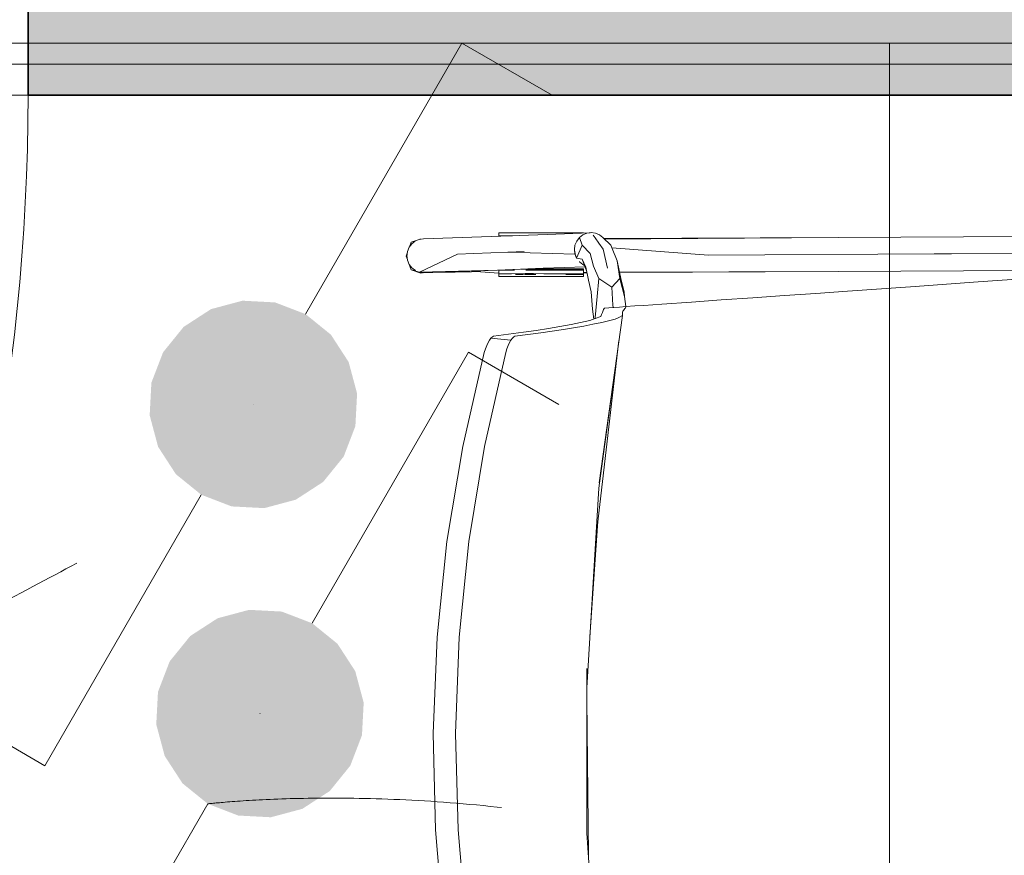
# Model space of a CAD drawing. Header units: millimetres. Extents: x -2932 to 42461, y -10716 to 17298.
# Tile 104 of 168: x 25766 to 26238, y 5621 to 6021. Entities that reach past the tile are written whole.
import ezdxf

# ---------------------------------------------------------------- set-up
doc = ezdxf.new("R2010")
doc.units = ezdxf.units.MM
doc.header["$MEASUREMENT"] = 0
doc.linetypes.add('Aligning Line', pattern=[635, 317.5, -317.5])
doc.linetypes.add('Small Dashed', pattern=[282.222222, 141.111111, -141.111111])
for name, color, linetype, lineweight in [('ARCHICAD Doors_Pen_No__19', 255, 'Continuous', 0), ('Cut Pattern-1_Pen_No__2', 8, 'Continuous', 15), ('Grids-2_Pen_No__1', 7, 'Continuous', 13), ('I-FURN.IFC Model_Pen_No__2', 8, 'Continuous', 15), ('I-WALL.IFC Model_Pen_No__19', 255, 'Continuous', 0), ('I-WALL.IFC Model_Pen_No__2', 8, 'Continuous', 15), ('I-WALL.IFC Model_Pen_No__27', 7, 'Continuous', 35), ('SA_LAGI_Pen_No__2', 8, 'Continuous', 15), ('SA_VALGUSTI_Pen_No__20', 1, 'Continuous', 0), ('SA_Valgustus_Pen_No__20', 1, 'Continuous', 0), ('Walls-1_Pen_No__1', 7, 'Continuous', 13), ('Walls_Pen_No__1', 7, 'Continuous', 13)]:
    doc.layers.add(name, color=color, linetype=linetype, lineweight=lineweight)
doc.layers.add('I-WALL.IFC Model', color=7, linetype='Continuous')
doc.layers.add('SA_LAGI_Pen_No__102', color=7, linetype='Continuous', lineweight=13, true_color=0xcccccc)

msp = doc.modelspace()

# ---------------------------------------------------------------- hatches: boundary and pattern name
at = {"layer": 'Cut Pattern-1_Pen_No__2', "linetype": 'Continuous', "lineweight": 15}
msp.add_hatch(color=8, dxfattribs=at).paths.add_polyline_path([(28715, 6520), (25770, 6520), (25770, 5985), (28715, 5985)])
at = {"layer": 'I-WALL.IFC Model', "linetype": 'Continuous', "lineweight": 0, "true_color": 0x000000}
msp.add_hatch(color=178, dxfattribs=at).paths.add_polyline_path([(25770, 6520), (25770, 5985), (28715, 5985), (28715, 6520)])
at = {"layer": 'SA_LAGI_Pen_No__102', "linetype": 'Continuous', "lineweight": 13, "true_color": 0xcccccc}
h = msp.add_hatch(dxfattribs=at)
h.set_pattern_fill('Grid_60x60_0001', color=254, style=0, pattern_type=2)
h.set_pattern_definition([(180, (26182.7, 4248.7), (0, 600), []), (270, (26182.7, 4248.7), (600, 0), [])])
h.paths.add_polyline_path([(22070, 6010), (22070, 4476), (22670, 4478.5), (22670, 4360), (19588, 4360), (19575.5, 4360), (19575.5, 3460), (28330.46, 3460), (28330.46, 6010)])
at = {"layer": 'SA_Valgustus_Pen_No__20', "linetype": 'Continuous', "lineweight": 0}
for points in [[(25857.71, 5882.47), (25844.59, 5873.95), (25878.05, 5836.79)], [(25872.82, 5886.52), (25857.71, 5882.47), (25878.05, 5836.79)], [(25888.44, 5885.7), (25872.82, 5886.52), (25878.05, 5836.79)], [(25903.05, 5880.09), (25888.44, 5885.7), (25878.05, 5836.79)], [(25915.2, 5870.25), (25903.05, 5880.09), (25878.05, 5836.79)], [(25844.59, 5873.95), (25834.75, 5861.79), (25878.05, 5836.79)], [(25923.72, 5857.13), (25915.2, 5870.25), (25878.05, 5836.79)], [(25834.75, 5861.79), (25829.14, 5847.19), (25878.05, 5836.79)], [(25927.77, 5842.02), (25923.72, 5857.13), (25878.05, 5836.79)], [(25829.14, 5847.19), (25828.32, 5831.57), (25878.05, 5836.79)], [(25926.95, 5826.4), (25927.77, 5842.02), (25878.05, 5836.79)], [(25828.32, 5831.57), (25832.37, 5816.46), (25878.05, 5836.79)], [(25832.37, 5816.46), (25840.89, 5803.34), (25878.05, 5836.79)], [(25840.89, 5803.34), (25853.05, 5793.49), (25878.05, 5836.79)], [(25853.05, 5793.49), (25867.65, 5787.89), (25878.05, 5836.79)], [(25867.65, 5787.89), (25883.27, 5787.07), (25878.05, 5836.79)], [(25911.5, 5799.64), (25921.35, 5811.79), (25878.05, 5836.79)], [(25898.38, 5791.12), (25911.5, 5799.64), (25878.05, 5836.79)], [(25883.27, 5787.07), (25898.38, 5791.12), (25878.05, 5836.79)], [(25921.35, 5811.79), (25926.95, 5826.4), (25878.05, 5836.79)], [(25875.98, 5738.31), (25860.87, 5734.26), (25881.21, 5688.59)], [(25891.6, 5737.49), (25875.98, 5738.31), (25881.21, 5688.59)], [(25906.21, 5731.89), (25891.6, 5737.49), (25881.21, 5688.59)], [(25860.87, 5734.26), (25847.75, 5725.74), (25881.21, 5688.59)], [(25918.36, 5722.04), (25906.21, 5731.89), (25881.21, 5688.59)], [(25847.75, 5725.74), (25837.91, 5713.59), (25881.21, 5688.59)], [(25926.88, 5708.92), (25918.36, 5722.04), (25881.21, 5688.59)], [(25837.91, 5713.59), (25832.3, 5698.98), (25881.21, 5688.59)], [(25930.93, 5693.81), (25926.88, 5708.92), (25881.21, 5688.59)], [(25832.3, 5698.98), (25831.48, 5683.36), (25881.21, 5688.59)], [(25930.11, 5678.19), (25930.93, 5693.81), (25881.21, 5688.59)], [(25831.48, 5683.36), (25835.53, 5668.25), (25881.21, 5688.59)], [(25835.53, 5668.25), (25844.05, 5655.13), (25881.21, 5688.59)], [(25844.05, 5655.13), (25856.21, 5645.29), (25881.21, 5688.59)], [(25856.21, 5645.29), (25870.81, 5639.68), (25881.21, 5688.59)], [(25870.81, 5639.68), (25886.43, 5638.86), (25881.21, 5688.59)], [(25914.66, 5651.43), (25924.51, 5663.59), (25881.21, 5688.59)], [(25901.54, 5642.91), (25914.66, 5651.43), (25881.21, 5688.59)], [(25886.43, 5638.86), (25901.54, 5642.91), (25881.21, 5688.59)], [(25924.51, 5663.59), (25930.11, 5678.19), (25881.21, 5688.59)]]:
    msp.add_hatch(color=1, dxfattribs=at).paths.add_polyline_path(points)

# ---------------------------------------------------------------- linework, layer by layer
at = {"layer": 'ARCHICAD Doors_Pen_No__19', "color": 255, "linetype": 'Continuous', "lineweight": 0}
msp.add_arc((24770, 5985), 1000, 270, 0, dxfattribs=at)
at = {"layer": 'Grids-2_Pen_No__1', "color": 7, "linetype": 'Aligning Line', "lineweight": 13}
msp.add_line((121.41, 6000), (38421.56, 6000), dxfattribs=at)
at = {"layer": 'I-FURN.IFC Model_Pen_No__2', "color": 8, "linetype": 'Continuous', "lineweight": 15}
for p, q in [((25953.7, 5914.57), (25957.54, 5915.93)), ((25953.7, 5914.57), (25957.54, 5915.93)), ((25959.59, 5916.21), (25957.54, 5915.93)), ((25959.59, 5916.21), (25957.54, 5915.93)), ((25957.92, 5915.98), (25958.2, 5916.07)), ((25957.92, 5915.98), (25958.2, 5916.07)), ((25958.37, 5916.04), (25958.2, 5916.07)), ((25958.37, 5916.04), (25958.2, 5916.07)), ((25996.62, 5917.49), (25959.59, 5916.21)), ((25996.62, 5917.49), (25959.59, 5916.21)), ((25995.72, 5918.94), (25995.72, 5919)), ((25995.72, 5919), (26008.05, 5919)), ((25995.72, 5918.94), (25995.72, 5919)), ((25995.72, 5919), (26008.05, 5919)), ((25995.72, 5918.05), (25995.72, 5918.94)), ((25995.72, 5918.05), (25995.72, 5918.94)), ((25995.72, 5917.69), (25995.72, 5918.05)), ((25995.72, 5917.69), (25995.72, 5918.05)), ((25995.72, 5917.46), (25995.72, 5917.69)), ((25995.72, 5917.69), (26002.24, 5917.69)), ((25995.72, 5917.46), (25995.72, 5917.69)), ((25995.72, 5917.69), (26002.24, 5917.69)), ((25996.62, 5917.49), (26018.93, 5918.26)), ((25996.62, 5917.49), (26018.93, 5918.26)), ((26002.24, 5917.69), (26002.33, 5917.69)), ((26002.24, 5917.69), (26002.33, 5917.69)), ((26008.05, 5919), (26036.36, 5919)), ((26008.05, 5919), (26036.36, 5919)), ((26039.45, 5919.11), (26018.93, 5918.26)), ((26039.45, 5919.11), (26018.93, 5918.26)), ((26033.06, 5915.11), (26034.35, 5916.8)), ((26033.06, 5915.11), (26034.35, 5916.8)), ((26034.35, 5916.8), (26036.01, 5918.1)), ((26034.35, 5916.8), (26036.01, 5918.1)), ((26034.35, 5916.8), (26035.62, 5913.09)), ((26034.35, 5916.8), (26035.62, 5913.09)), ((26036.01, 5918.1), (26037.94, 5918.91)), ((26036.01, 5918.1), (26037.94, 5918.91)), ((26036.36, 5919), (26036.36, 5918.99)), ((26036.36, 5919), (26036.36, 5918.99)), ((26037.94, 5918.91), (26039.99, 5919.19)), ((26037.94, 5918.91), (26039.99, 5919.19)), ((26039.99, 5919.19), (26042.04, 5918.91)), ((26039.99, 5919.19), (26042.04, 5918.91)), ((26040.92, 5917.91), (26041.85, 5916.63)), ((26040.92, 5917.91), (26041.85, 5916.63)), ((26041.85, 5916.63), (26043.7, 5914.08)), ((26041.85, 5916.63), (26043.7, 5914.08)), ((26042.04, 5918.91), (26043.93, 5918.1)), ((26042.04, 5918.91), (26043.93, 5918.1)), ((26043.93, 5918.1), (26045.55, 5916.8)), ((26043.93, 5918.1), (26045.55, 5916.8)), ((26045.55, 5916.8), (26049.35, 5913.09)), ((26045.55, 5916.8), (26049.35, 5913.09)), ((26046.09, 5916.27), (26158.41, 5916.83)), ((26046.09, 5916.27), (26158.41, 5916.83)), ((26158.41, 5916.83), (26046.28, 5916.09)), ((26158.41, 5916.83), (26046.28, 5916.09)), ((26158.41, 5916.83), (26262.66, 5917.36)), ((26158.41, 5916.83), (26262.66, 5917.36)), ((25952.75, 5912.11), (25951.97, 5910.13)), ((25952.75, 5912.11), (25951.97, 5910.13)), ((25954, 5913.8), (25952.75, 5912.11)), ((25954, 5913.8), (25952.75, 5912.11)), ((25952.92, 5912.33), (25953.7, 5914.57)), ((25952.92, 5912.33), (25953.7, 5914.57)), ((25955.64, 5915.1), (25953.7, 5914.57)), ((25955.64, 5915.1), (25953.7, 5914.57)), ((25955.64, 5915.1), (25954, 5913.8)), ((25955.64, 5915.1), (25954, 5913.8)), ((26031.93, 5911.04), (26032.23, 5913.15)), ((26031.93, 5911.04), (26032.23, 5913.15)), ((26032.16, 5908.93), (26031.93, 5911.04)), ((26032.16, 5908.93), (26031.93, 5911.04)), ((26032.23, 5913.15), (26033.06, 5915.11)), ((26032.23, 5913.15), (26033.06, 5915.11)), ((26035.62, 5913.09), (26033.05, 5907.28)), ((26035.62, 5913.09), (26033.05, 5907.28)), ((26035.62, 5913.09), (26039.44, 5909.08)), ((26035.62, 5913.09), (26039.44, 5909.08)), ((26043.7, 5914.08), (26045.74, 5911.27)), ((26043.7, 5914.08), (26045.74, 5911.27)), ((26045.74, 5911.27), (26047.81, 5902.1)), ((26045.74, 5911.27), (26047.81, 5902.1)), ((26050.03, 5911.54), (26049.35, 5913.09)), ((26050.03, 5911.54), (26049.35, 5913.09)), ((26049.91, 5911.83), (26096.22, 5908.42)), ((26049.91, 5911.83), (26096.22, 5908.42)), ((26052.53, 5905.61), (26050.03, 5911.54)), ((26052.53, 5905.61), (26050.03, 5911.54)), ((25951.35, 5907.86), (25951.83, 5909.23)), ((25951.35, 5907.86), (25951.83, 5909.23)), ((25951.57, 5907.96), (25951.35, 5907.86)), ((25951.57, 5907.96), (25951.35, 5907.86)), ((25951.35, 5907.86), (25951.92, 5906.3)), ((25951.35, 5907.86), (25951.92, 5906.3)), ((25951.57, 5907.96), (25951.71, 5908.46)), ((25951.57, 5907.96), (25951.71, 5908.46)), ((25951.64, 5907.99), (25951.57, 5907.96)), ((25951.64, 5907.99), (25951.57, 5907.96)), ((25951.74, 5907.4), (25951.57, 5907.96)), ((25951.74, 5907.4), (25951.57, 5907.96)), ((25951.64, 5907.99), (25951.97, 5910.13)), ((25951.64, 5907.99), (25951.97, 5910.13)), ((25951.64, 5907.99), (25951.99, 5905.91)), ((25951.64, 5907.99), (25951.99, 5905.91)), ((25951.99, 5905.91), (25952.79, 5903.94)), ((25951.99, 5905.91), (25952.79, 5903.94)), ((25975.85, 5908.9), (25957.62, 5900.15)), ((25975.85, 5908.9), (25957.62, 5900.15)), ((25983.75, 5909.18), (25975.85, 5908.9)), ((25983.75, 5909.18), (25975.85, 5908.9)), ((25999.99, 5909.77), (25983.75, 5909.18)), ((25999.99, 5909.77), (25983.75, 5909.18)), ((26007.89, 5910.06), (25999.99, 5909.77)), ((26007.89, 5910.06), (25999.99, 5909.77)), ((25999.99, 5909.77), (26032.2, 5908.83)), ((25999.99, 5909.77), (26032.2, 5908.83)), ((26032.12, 5910.28), (26032.31, 5908.83)), ((26032.12, 5910.28), (26032.31, 5908.83)), ((26032.92, 5906.97), (26032.16, 5908.93)), ((26032.92, 5906.97), (26032.16, 5908.93)), ((26032.22, 5908.83), (26032.31, 5908.83)), ((26032.22, 5908.83), (26032.31, 5908.83)), ((26032.31, 5908.83), (26033.03, 5907.07)), ((26032.31, 5908.83), (26033.03, 5907.07)), ((26032.95, 5907.05), (26032.92, 5906.97)), ((26032.95, 5907.05), (26032.92, 5906.97)), ((26033, 5906.85), (26032.92, 5906.97)), ((26032.92, 5906.97), (26035.76, 5906.41)), ((26033, 5906.85), (26032.92, 5906.97)), ((26032.92, 5906.97), (26035.76, 5906.41)), ((26037.82, 5900.76), (26035.76, 5906.41)), ((26035.76, 5906.41), (26037.46, 5902.66)), ((26037.82, 5900.76), (26035.76, 5906.41)), ((26035.76, 5906.41), (26037.46, 5902.66)), ((26041.05, 5903.03), (26039.44, 5909.08)), ((26041.05, 5903.03), (26039.44, 5909.08)), ((26204.41, 5908.96), (26096.22, 5908.42)), ((26204.41, 5908.96), (26096.22, 5908.42)), ((26212.81, 5909), (26204.41, 5908.96)), ((26212.81, 5909), (26204.41, 5908.96)), ((26312.6, 5909.5), (26212.81, 5909)), ((26312.6, 5909.5), (26212.81, 5909)), ((25952.79, 5903.94), (25954.06, 5902.25)), ((25952.79, 5903.94), (25954.06, 5902.25)), ((25952.8, 5903.92), (25953.77, 5901.32)), ((25952.8, 5903.92), (25953.77, 5901.32)), ((25953.77, 5901.32), (25958.28, 5899.78)), ((25953.77, 5901.32), (25957.62, 5900.15)), ((25955.71, 5900.96), (25953.77, 5901.32)), ((25953.77, 5901.32), (25958.28, 5899.78)), ((25953.77, 5901.32), (25957.62, 5900.15)), ((25955.71, 5900.96), (25953.77, 5901.32)), ((25954.06, 5902.25), (25955.71, 5900.96)), ((25954.06, 5902.25), (25955.71, 5900.96)), ((25995.07, 5901.23), (25957.62, 5900.15)), ((25995.07, 5901.23), (25957.62, 5900.15)), ((25959.67, 5899.88), (25995.07, 5901.23)), ((25959.67, 5899.88), (25995.07, 5901.23)), ((25984.65, 5900.46), (25988.32, 5900.97)), ((25984.65, 5900.46), (25988.32, 5900.97)), ((25995.07, 5901.23), (26016.94, 5902.06)), ((25995.07, 5901.23), (26016.94, 5902.06)), ((25995.72, 5901.1), (25995.72, 5901.26)), ((25995.72, 5901.1), (25995.72, 5901.26)), ((25995.72, 5899.99), (25995.72, 5901.1)), ((25995.72, 5901.1), (26003.16, 5901.1)), ((25995.72, 5899.99), (25995.72, 5901.1)), ((25995.72, 5901.1), (26003.16, 5901.1)), ((26013.5, 5901.71), (26006.33, 5901.66)), ((26013.5, 5901.71), (26006.33, 5901.66)), ((26008.61, 5901.1), (26015.06, 5901.1)), ((26008.61, 5901.1), (26015.06, 5901.1)), ((26009.8, 5901.79), (26010.96, 5901.79)), ((26009.8, 5901.79), (26010.96, 5901.79)), ((26010.96, 5901.79), (26016.04, 5901.79)), ((26010.96, 5901.79), (26016.04, 5901.79)), ((26019.1, 5901.7), (26013.5, 5901.71)), ((26019.1, 5901.7), (26013.5, 5901.71)), ((26015.06, 5901.1), (26021.5, 5901.1)), ((26015.06, 5901.1), (26021.5, 5901.1)), ((26016.04, 5901.79), (26021.12, 5901.79)), ((26016.04, 5901.79), (26021.12, 5901.79)), ((26037.11, 5902.7), (26016.94, 5902.06)), ((26037.11, 5902.7), (26016.94, 5902.06)), ((26024.54, 5901.66), (26019.1, 5901.7)), ((26024.54, 5901.66), (26019.1, 5901.7)), ((26021.12, 5901.79), (26026.2, 5901.79)), ((26021.12, 5901.79), (26026.2, 5901.79)), ((26021.5, 5901.1), (26028.93, 5901.1)), ((26021.5, 5901.1), (26028.93, 5901.1)), ((26024.54, 5901.66), (26031.14, 5901.68)), ((26024.54, 5901.66), (26031.14, 5901.68)), ((26026.2, 5901.79), (26032.65, 5901.79)), ((26026.2, 5901.79), (26032.65, 5901.79)), ((26028.93, 5901.1), (26036.36, 5901.1)), ((26028.93, 5901.1), (26036.36, 5901.1)), ((26031.14, 5901.68), (26036.36, 5901.69)), ((26031.14, 5901.68), (26036.36, 5901.69)), ((26032.65, 5901.79), (26036.36, 5901.79)), ((26032.65, 5901.79), (26036.36, 5901.79)), ((26034.33, 5905.24), (26034.38, 5905.17)), ((26034.33, 5905.24), (26034.38, 5905.17)), ((26034.38, 5905.17), (26036.03, 5903.88)), ((26034.38, 5905.17), (26036.03, 5903.88)), ((26036.91, 5903.26), (26036, 5903.84)), ((26036.91, 5903.26), (26036, 5903.84)), ((26036.03, 5903.88), (26036.05, 5903.87)), ((26036.03, 5903.88), (26036.05, 5903.87)), ((26036.36, 5901.79), (26036.36, 5901.69)), ((26036.36, 5901.79), (26036.36, 5901.69)), ((26036.36, 5901.69), (26036.36, 5901.1)), ((26036.36, 5901.69), (26036.36, 5901.1)), ((26036.36, 5901.1), (26036.36, 5899.99)), ((26036.36, 5901.1), (26036.36, 5899.99)), ((26038.66, 5896.41), (26037.46, 5902.66)), ((26038.66, 5896.41), (26037.46, 5902.66)), ((26041.05, 5903.03), (26043.67, 5897.15)), ((26041.05, 5903.03), (26043.67, 5897.15)), ((26053.73, 5897.15), (26052.53, 5905.61)), ((26052.53, 5905.61), (26054.3, 5896.41)), ((26053.73, 5897.15), (26052.53, 5905.61)), ((26052.53, 5905.61), (26054.3, 5896.41)), ((26158.49, 5900.5), (26262.74, 5901.02)), ((26158.49, 5900.5), (26262.74, 5901.02)), ((25957.62, 5900.15), (25959.67, 5899.88)), ((25957.62, 5900.15), (25959.67, 5899.88)), ((25958.28, 5899.78), (25959.06, 5899.96)), ((25958.28, 5899.78), (25959.06, 5899.96)), ((25968.33, 5900.21), (25968.74, 5900.15)), ((25968.33, 5900.21), (25968.74, 5900.15)), ((25968.74, 5900.15), (25968.71, 5900.22)), ((25968.74, 5900.15), (25968.71, 5900.22)), ((25974.82, 5900.14), (25968.74, 5900.15)), ((25974.82, 5900.14), (25968.74, 5900.15)), ((25982.63, 5900.43), (25974.82, 5900.14)), ((25982.63, 5900.43), (25974.82, 5900.14)), ((25986.53, 5900.91), (25982.63, 5900.43)), ((25986.53, 5900.91), (25982.63, 5900.43)), ((25982.63, 5900.43), (25984.65, 5900.46)), ((25982.63, 5900.43), (25984.65, 5900.46)), ((25984.65, 5900.46), (25995.72, 5899.74)), ((25984.65, 5900.46), (25995.72, 5899.74)), ((25995.72, 5899.48), (25995.72, 5899.99)), ((25995.72, 5899.48), (25995.72, 5899.99)), ((25995.72, 5899.13), (25995.72, 5899.48)), ((25995.72, 5899.48), (26001.87, 5899.48)), ((25995.72, 5899.13), (25995.72, 5899.48)), ((25995.72, 5899.48), (26001.87, 5899.48)), ((25995.72, 5898.22), (25995.72, 5899.13)), ((25995.72, 5898.22), (25995.72, 5899.13)), ((25995.72, 5898.16), (25995.72, 5898.22)), ((25995.72, 5898.16), (25995.72, 5898.22)), ((25995.72, 5898.16), (26024.04, 5898.16)), ((25995.72, 5898.16), (26024.04, 5898.16)), ((26008.42, 5899.53), (26001.87, 5899.48)), ((26008.42, 5899.53), (26001.87, 5899.48)), ((26007.54, 5899.13), (26003.76, 5899.13)), ((26007.54, 5899.13), (26003.76, 5899.13)), ((26013.44, 5899.13), (26008.05, 5899.13)), ((26013.44, 5899.13), (26008.05, 5899.13)), ((26008.42, 5899.53), (26012.4, 5899.49)), ((26008.42, 5899.53), (26012.4, 5899.49)), ((26012.4, 5899.49), (26017.33, 5899.47)), ((26012.4, 5899.49), (26017.33, 5899.47)), ((26017.33, 5899.47), (26021.47, 5899.45)), ((26017.33, 5899.47), (26021.47, 5899.45)), ((26025.97, 5899.46), (26021.47, 5899.45)), ((26025.97, 5899.46), (26021.47, 5899.45)), ((26024.04, 5898.16), (26036.36, 5898.16)), ((26024.04, 5898.16), (26036.36, 5898.16)), ((26025.97, 5899.46), (26029.98, 5899.48)), ((26025.97, 5899.46), (26029.98, 5899.48)), ((26032.11, 5899.13), (26027.86, 5899.13)), ((26032.11, 5899.13), (26027.86, 5899.13)), ((26036.36, 5899.48), (26029.98, 5899.48)), ((26036.36, 5899.48), (26029.98, 5899.48)), ((26036.36, 5899.13), (26032.11, 5899.13)), ((26036.36, 5899.13), (26032.11, 5899.13)), ((26037.94, 5900.12), (26036.36, 5900.11)), ((26037.94, 5900.12), (26036.36, 5900.11)), ((26036.36, 5899.99), (26036.36, 5899.48)), ((26036.36, 5899.99), (26036.36, 5899.48)), ((26037.99, 5899.9), (26036.36, 5899.89)), ((26037.99, 5899.9), (26036.36, 5899.89)), ((26036.36, 5899.48), (26036.36, 5899.13)), ((26036.36, 5899.48), (26036.36, 5899.13)), ((26036.36, 5899.13), (26036.36, 5898.22)), ((26036.36, 5899.13), (26036.36, 5898.22)), ((26036.36, 5898.22), (26036.36, 5898.16)), ((26036.36, 5898.22), (26036.36, 5898.16)), ((26039.94, 5890.81), (26038.66, 5896.41)), ((26039.94, 5890.81), (26038.66, 5896.41)), ((26042.9, 5888.53), (26043.67, 5897.15)), ((26042.9, 5888.53), (26043.67, 5897.15)), ((26043.67, 5897.15), (26049.87, 5892.93)), ((26043.67, 5897.15), (26049.87, 5892.93)), ((26053.73, 5897.15), (26049.87, 5892.93)), ((26053.73, 5897.15), (26049.87, 5892.93)), ((26158.49, 5900.5), (26053.57, 5900.17)), ((26158.49, 5900.5), (26053.57, 5900.17)), ((26158.49, 5900.5), (26053.61, 5899.98)), ((26158.49, 5900.5), (26053.61, 5899.98)), ((26055.99, 5888.53), (26053.73, 5897.15)), ((26055.99, 5888.53), (26053.73, 5897.15)), ((26055.79, 5890.81), (26054.3, 5896.41)), ((26055.79, 5890.81), (26054.3, 5896.41)), ((26253.52, 5897.45), (26223.38, 5895.34)), ((26253.52, 5897.45), (26223.38, 5895.34)), ((26049.87, 5892.93), (26050.4, 5884.32)), ((26049.87, 5892.93), (26050.4, 5884.32)), ((26193.17, 5893.23), (26162.85, 5891.11)), ((26193.17, 5893.23), (26162.85, 5891.11)), ((26208.28, 5894.28), (26193.17, 5893.23)), ((26208.28, 5894.28), (26193.17, 5893.23)), ((26223.38, 5895.34), (26208.28, 5894.28)), ((26223.38, 5895.34), (26208.28, 5894.28)), ((26040.69, 5882.47), (26039.94, 5890.81)), ((26040.69, 5882.47), (26039.94, 5890.81)), ((26041.88, 5878.5), (26042.9, 5888.53)), ((26041.88, 5878.5), (26042.9, 5888.53)), ((26055.79, 5890.81), (26055.99, 5888.53)), ((26055.79, 5890.81), (26055.99, 5888.53)), ((26056.62, 5883.68), (26055.99, 5888.53)), ((26056.62, 5883.68), (26055.99, 5888.53)), ((26102.39, 5886.88), (26088.11, 5885.88)), ((26102.39, 5886.88), (26088.11, 5885.88)), ((26117.53, 5887.94), (26102.39, 5886.88)), ((26117.53, 5887.94), (26102.39, 5886.88)), ((26132.66, 5888.99), (26117.53, 5887.94)), ((26132.66, 5888.99), (26117.53, 5887.94)), ((26147.76, 5890.05), (26132.66, 5888.99)), ((26147.76, 5890.05), (26132.66, 5888.99)), ((26162.85, 5891.11), (26147.76, 5890.05)), ((26162.85, 5891.11), (26147.76, 5890.05)), ((26041.28, 5877.68), (26040.69, 5882.47)), ((26041.28, 5877.68), (26040.69, 5882.47)), ((26045.77, 5881.77), (26045.98, 5882.24)), ((26045.77, 5881.77), (26045.98, 5882.24)), ((26045.98, 5882.24), (26046.19, 5882.72)), ((26045.98, 5882.24), (26046.19, 5882.72)), ((26046.19, 5882.72), (26046.29, 5882.79)), ((26046.19, 5882.72), (26046.29, 5882.79)), ((26046.29, 5882.79), (26046.39, 5882.96)), ((26046.29, 5882.79), (26046.39, 5882.96)), ((26048.43, 5883.1), (26046.39, 5882.96)), ((26048.43, 5883.1), (26046.39, 5882.96)), ((26050.86, 5883.27), (26048.43, 5883.1)), ((26050.86, 5883.27), (26048.43, 5883.1)), ((26050.4, 5884.32), (26050.47, 5883.25)), ((26050.4, 5884.32), (26050.47, 5883.25)), ((26053.63, 5883.47), (26050.86, 5883.27)), ((26053.63, 5883.47), (26050.86, 5883.27)), ((26056.69, 5883.68), (26053.63, 5883.47)), ((26056.69, 5883.68), (26053.63, 5883.47)), ((26055.85, 5882.31), (26055.55, 5881.89)), ((26055.85, 5882.31), (26055.55, 5881.89)), ((26056.15, 5882.72), (26055.85, 5882.31)), ((26056.15, 5882.72), (26055.85, 5882.31)), ((26056.42, 5883), (26056.15, 5882.72)), ((26056.42, 5883), (26056.15, 5882.72)), ((26056.69, 5883.68), (26056.42, 5883)), ((26056.69, 5883.68), (26056.42, 5883)), ((26060.97, 5883.98), (26056.69, 5883.68)), ((26060.97, 5883.98), (26056.69, 5883.68)), ((26065.26, 5884.28), (26060.97, 5883.98)), ((26065.26, 5884.28), (26060.97, 5883.98)), ((26069.55, 5884.58), (26065.26, 5884.28)), ((26069.55, 5884.58), (26065.26, 5884.28)), ((26073.84, 5884.88), (26069.55, 5884.58)), ((26073.84, 5884.88), (26069.55, 5884.58)), ((26088.11, 5885.88), (26073.84, 5884.88)), ((26088.11, 5885.88), (26073.84, 5884.88)), ((26039.29, 5876.96), (26041.95, 5877.92)), ((26039.29, 5876.96), (26041.95, 5877.92)), ((26041.84, 5877.88), (26041.88, 5878.5)), ((26041.84, 5877.88), (26041.88, 5878.5)), ((26041.97, 5877.93), (26041.88, 5878.5)), ((26041.97, 5877.93), (26041.88, 5878.5)), ((26041.95, 5877.92), (26044.62, 5878.88)), ((26041.95, 5877.92), (26044.62, 5878.88)), ((26055.01, 5879.36), (26043.81, 5799.24)), ((26055.01, 5879.36), (26043.81, 5799.24)), ((26044.62, 5878.88), (26044.98, 5879.85)), ((26044.62, 5878.88), (26044.98, 5879.85)), ((26044.98, 5879.85), (26045.35, 5880.81)), ((26044.98, 5879.85), (26045.35, 5880.81)), ((26045.35, 5880.81), (26045.56, 5881.29)), ((26045.35, 5880.81), (26045.56, 5881.29)), ((26045.56, 5881.29), (26045.77, 5881.77)), ((26045.56, 5881.29), (26045.77, 5881.77)), ((26051.58, 5877.68), (26048.37, 5876.85)), ((26051.58, 5877.68), (26048.37, 5876.85)), ((26053.29, 5878.52), (26051.58, 5877.68)), ((26053.29, 5878.52), (26051.58, 5877.68)), ((26055.01, 5879.36), (26053.29, 5878.52)), ((26055.01, 5879.36), (26053.29, 5878.52)), ((26055.24, 5881.48), (26054.94, 5881.07)), ((26055.24, 5881.48), (26054.94, 5881.07)), ((26054.94, 5881.07), (26054.97, 5880.21)), ((26054.94, 5881.07), (26054.97, 5880.21)), ((26054.97, 5880.21), (26055.01, 5879.36)), ((26054.97, 5880.21), (26055.01, 5879.36)), ((26055.55, 5881.89), (26055.24, 5881.48)), ((26055.55, 5881.89), (26055.24, 5881.48)), ((26013.57, 5872.31), (26019.53, 5873.24)), ((26013.57, 5872.31), (26019.53, 5873.24)), ((26019.53, 5873.24), (26024.99, 5874.16)), ((26019.53, 5873.24), (26024.99, 5874.16)), ((26026.7, 5872.78), (26021.31, 5871.95)), ((26026.7, 5872.78), (26021.31, 5871.95)), ((26024.99, 5874.16), (26030.45, 5875.08)), ((26024.99, 5874.16), (26030.45, 5875.08)), ((26031.58, 5873.58), (26026.7, 5872.78)), ((26031.58, 5873.58), (26026.7, 5872.78)), ((26030.45, 5875.08), (26034.87, 5876.02)), ((26030.45, 5875.08), (26034.87, 5876.02)), ((26036.46, 5874.38), (26031.58, 5873.58)), ((26036.46, 5874.38), (26031.58, 5873.58)), ((26034.87, 5876.02), (26039.29, 5876.96)), ((26034.87, 5876.02), (26039.29, 5876.96)), ((26040.81, 5875.2), (26036.46, 5874.38)), ((26040.81, 5875.2), (26036.46, 5874.38)), ((26045.17, 5876.02), (26040.81, 5875.2)), ((26045.17, 5876.02), (26040.81, 5875.2)), ((26048.37, 5876.85), (26045.17, 5876.02)), ((26048.37, 5876.85), (26045.17, 5876.02)), ((25991.27, 5867.67), (25991.97, 5868.61)), ((25991.27, 5867.67), (25991.97, 5868.61)), ((25991.97, 5868.61), (25992.62, 5869.23)), ((25991.97, 5868.61), (25992.62, 5869.23)), ((25991.97, 5868.61), (26001.52, 5867.67)), ((25991.97, 5868.61), (26001.52, 5867.67)), ((25992.62, 5869.23), (25993.22, 5869.48)), ((25992.62, 5869.23), (25993.22, 5869.48)), ((25993.22, 5869.48), (26000.41, 5870.43)), ((25993.22, 5869.48), (26000.41, 5870.43)), ((26000.41, 5870.43), (26007.6, 5871.38)), ((26000.41, 5870.43), (26007.6, 5871.38)), ((26002.2, 5868.61), (26001.52, 5867.67)), ((26002.2, 5868.61), (26001.52, 5867.67)), ((26002.85, 5869.23), (26002.2, 5868.61)), ((26002.85, 5869.23), (26002.2, 5868.61)), ((26003.44, 5869.48), (26002.85, 5869.23)), ((26003.44, 5869.48), (26002.85, 5869.23)), ((26015.93, 5871.13), (26003.44, 5869.48)), ((26015.93, 5871.13), (26003.44, 5869.48)), ((26007.6, 5871.38), (26013.57, 5872.31)), ((26007.6, 5871.38), (26013.57, 5872.31)), ((26021.31, 5871.95), (26015.93, 5871.13)), ((26021.31, 5871.95), (26015.93, 5871.13)), ((25988.77, 5861.64), (25989.29, 5863.38)), ((25988.77, 5861.64), (25989.29, 5863.38)), ((25989.29, 5863.38), (25989.9, 5865)), ((25989.29, 5863.38), (25989.9, 5865)), ((25989.9, 5865), (25990.57, 5866.45)), ((25989.9, 5865), (25990.57, 5866.45)), ((25990.57, 5866.45), (25991.27, 5867.67)), ((25990.57, 5866.45), (25991.27, 5867.67)), ((25999.56, 5863.38), (25999.04, 5861.64)), ((25999.56, 5863.38), (25999.04, 5861.64)), ((26000.16, 5865), (25999.56, 5863.38)), ((26000.16, 5865), (25999.56, 5863.38)), ((26000.83, 5866.45), (26000.16, 5865)), ((26000.83, 5866.45), (26000.16, 5865)), ((26001.52, 5867.67), (26000.83, 5866.45)), ((26001.52, 5867.67), (26000.83, 5866.45)), ((26053.34, 5867.4), (26042.34, 5773.6)), ((26053.34, 5867.4), (26042.34, 5773.6)), ((25978.41, 5816.66), (25988.77, 5861.64)), ((25978.41, 5816.66), (25988.77, 5861.64)), ((25999.04, 5861.64), (25988.82, 5816.63)), ((25999.04, 5861.64), (25988.82, 5816.63)), ((26051.16, 5851.78), (26043.74, 5796.59)), ((26051.16, 5851.78), (26043.74, 5796.59)), ((25970.83, 5771.12), (25978.41, 5816.66)), ((25970.83, 5771.12), (25978.41, 5816.66)), ((25988.82, 5816.63), (25981.37, 5771.07)), ((25988.82, 5816.63), (25981.37, 5771.07)), ((26043.74, 5796.59), (26037.89, 5700.84)), ((26043.74, 5796.59), (26037.89, 5700.84)), ((26039.4, 5725.44), (26043.19, 5780.9)), ((26039.4, 5725.44), (26043.19, 5780.9)), ((25966.11, 5725.19), (25970.83, 5771.12)), ((25966.11, 5725.19), (25970.83, 5771.12)), ((25981.37, 5771.07), (25976.76, 5725.15)), ((25981.37, 5771.07), (25976.76, 5725.15)), ((25964.26, 5679.06), (25966.11, 5725.19)), ((25964.26, 5679.06), (25966.11, 5725.19)), ((25976.76, 5725.15), (25975.01, 5679.02)), ((25976.76, 5725.15), (25975.01, 5679.02)), ((26037.88, 5710.19), (26037.96, 5631.2)), ((26037.88, 5710.19), (26037.96, 5631.2)), ((26037.9, 5695.3), (26038.65, 5620.76)), ((26037.9, 5695.3), (26038.65, 5620.76)), ((25965.32, 5632.91), (25964.26, 5679.06)), ((25965.32, 5632.91), (25964.26, 5679.06)), ((25975.01, 5679.02), (25976.16, 5632.87)), ((25975.01, 5679.02), (25976.16, 5632.87)), ((25969.26, 5586.91), (25965.32, 5632.91)), ((25969.26, 5586.91), (25965.32, 5632.91)), ((25976.16, 5632.87), (25980.17, 5586.89)), ((25976.16, 5632.87), (25980.17, 5586.89)), ((26037.96, 5631.2), (26042.44, 5564.12)), ((26037.96, 5631.2), (26042.44, 5564.12))]:
    msp.add_line(p, q, dxfattribs=at)
at = {"layer": 'I-WALL.IFC Model_Pen_No__19', "color": 255, "linetype": 'Continuous', "lineweight": 0}
msp.add_line((24770, 5985), (25770, 5985), dxfattribs=at)
at = {"layer": 'I-WALL.IFC Model_Pen_No__2', "color": 8, "linetype": 'Continuous', "lineweight": 15}
msp.add_line((28330.46, 6000), (21570, 6000), dxfattribs=at)
at = {"layer": 'I-WALL.IFC Model_Pen_No__27', "color": 7, "linetype": 'Continuous', "lineweight": 35}
msp.add_line((25770, 5985), (25770, 6520), dxfattribs=at)
at = {"layer": 'I-WALL.IFC Model_Pen_No__27', "color": 7, "linetype": 'Continuous', "lineweight": 35, "flags": 128}
msp.add_lwpolyline([(25770, 5985), (28715, 5985)], dxfattribs=at)
at = {"layer": 'SA_LAGI_Pen_No__2', "color": 8, "linetype": 'Continuous', "lineweight": 15, "flags": 128}
msp.add_lwpolyline([(22070, 6010), (28330.46, 6010), (28330.46, 3460), (19575.5, 3460), (19575.5, 4360), (19588, 4360), (22670, 4360), (22670, 4478.5), (22070, 4476)], close=True, dxfattribs=at)
at = {"layer": 'SA_VALGUSTI_Pen_No__20', "color": 1, "linetype": 'Small Dashed', "lineweight": 0}
for points in [[(23502.62, 5125.22), (23502.62, 5125.22), (24056.16, 5143.21), (24588.85, 5279.41), (25250.93, 5448.69), (25853.05, 5793.49), (25853.05, 5793.49)], [(25856.21, 5645.29), (25856.21, 5645.29), (26043.43, 5667.89), (26198.52, 5583.89), (26450.78, 5447.25), (26477.19, 5104.87), (26477.19, 5104.87)]]:
    msp.add_open_spline(points, degree=3, knots=[0, 0, 0, 0, 1, 1, 1, 2, 2, 2, 2], dxfattribs=at)
at = {"layer": 'SA_Valgustus_Pen_No__20', "color": 1, "linetype": 'Continuous', "lineweight": 0}
for p, q in [((25903.05, 5880.1), (25978.05, 6010)), ((25978.05, 6010), (26021.35, 5985)), ((25906.21, 5731.89), (25981.21, 5861.79)), ((25981.21, 5861.79), (26024.51, 5836.79)), ((25878.05, 5836.79), (25878.1, 5836.79)), ((25853.05, 5793.49), (25778.05, 5663.59)), ((25778.05, 5663.59), (25734.75, 5688.59)), ((25881.21, 5688.59), (25881.26, 5688.59)), ((25856.21, 5645.29), (25781.21, 5515.38))]:
    msp.add_line(p, q, dxfattribs=at)
at = {"layer": 'Walls-1_Pen_No__1', "color": 7, "linetype": 'Continuous', "lineweight": 13}
for p, q in [((25770, 6520), (25770, 5985)), ((25770, 5985), (28330.46, 5985))]:
    msp.add_line(p, q, dxfattribs=at)
at = {"layer": 'Walls_Pen_No__1', "color": 7, "linetype": 'Continuous', "lineweight": 13}
msp.add_line((25770, 5985), (24845, 5985), dxfattribs=at)

doc.saveas('drawing.dxf')
